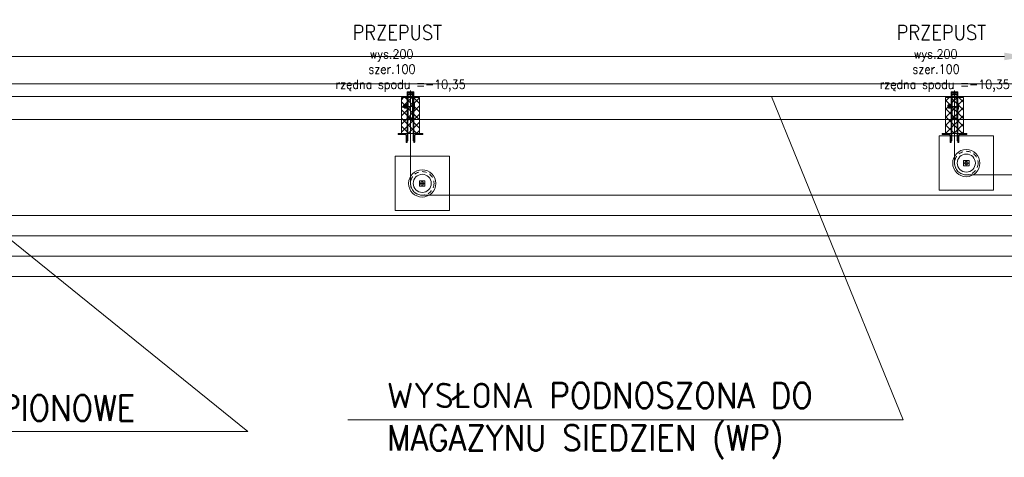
# Model space of a CAD drawing. Extents: x 14625 to 30785, y 7697 to 50667.
# Tile 40 of 42: x 17230 to 17773, y 8878 to 9119. Entities that reach past the tile are written whole.
import ezdxf

# ---------------------------------------------------------------- set-up
doc = ezdxf.new("R2010")
doc.units = 0
for name, pattern in [('ACAD_ISO10W100', [18, 12, -3, 0, -3]), ('CONTINOUS', [0]), ('HIDDEN', [0.375, 0.25, -0.125]), ('Hidden Line 2', [8.75, 5, -3.75])]:
    doc.linetypes.add(name, pattern=pattern)
for name, color, linetype, lineweight in [('a DMS sciana podnoszona', 230, 'Continuous', 13), ('a MECH przepusty', 210, 'CONTINOUS', 20), ('a MECHANIKA', 210, 'CONTINOUS', 18)]:
    doc.layers.add(name, color=color, linetype=linetype, lineweight=lineweight)
doc.layers.add('a MECH UWAGI', color=3, linetype='Continuous', plot=False)
doc.styles.get("Standard").update_dxf_attribs({"font": 'romans.shx', "width": 0.9})
doc.dimstyles.new('BSC_WYMIARY_ISO-25', dxfattribs={"dimtxt": 2.5, "dimasz": 2.5, "dimexe": 1.25, "dimexo": 0, "dimtad": 1, "dimtxsty": 'Standard', "dimcen": 2.5, "dimclrd": 256, "dimclre": 256, "dimclrt": 7, "dimadec": 0, "dimazin": 0, "dimtfac": 1, "dimtmove": 0, "dimatfit": 3, "dimfxl": 0, "dimlwd": -1, "dimlwe": -1, "dimarcsym": 0})

# ---------------------------------------------------------------- blocks, each defined once
blk = doc.blocks.new('*D1477')
at = {"layer": 'a MECHANIKA'}
for p, q in [((-790, -1328), (-790, -1315.24)), ((790, -1328), (790, -1315.24)), ((-777.5, -1321.49), (777.5, -1321.49))]:
    blk.add_line(p, q, dxfattribs=at)
at = {"layer": 'a MECHANIKA', "linetype": 'Continuous'}
for points in [[(-777.5, -1319.4), (-777.5, -1323.57), (-790, -1321.49)], [(777.5, -1319.4), (777.5, -1323.57), (790, -1321.49)]]:
    blk.add_solid(points, dxfattribs=at)
at = {"layer": 'Defpoints', "color": 0, "linetype": 'Continuous'}
for p in [(790, -1321.49), (-790, -1328), (790, -1328)]:
    blk.add_point(p, dxfattribs=at)
at = {"layer": 'a MECHANIKA', "color": 7, "linetype": 'Continuous', "insert": (0, -1308.84), "char_height": 12.5, "attachment_point": 5}
blk.add_mtext('platforma 1580 (ZAPADNIA 3)', dxfattribs=at)
blk = doc.blocks.new('*D1479')
at = {"layer": 'a MECHANIKA'}
for p, q in [((-803.15, -1313), (-803.15, -1362.4)), ((803.15, -1313), (803.15, -1362.4)), ((790.65, -1356.15), (-790.65, -1356.15))]:
    blk.add_line(p, q, dxfattribs=at)
at = {"layer": 'a MECHANIKA', "linetype": 'Continuous'}
for points in [[(-790.65, -1354.07), (-790.65, -1358.24), (-803.15, -1356.15)], [(790.65, -1354.07), (790.65, -1358.24), (803.15, -1356.15)]]:
    blk.add_solid(points, dxfattribs=at)
at = {"layer": 'Defpoints', "color": 0, "linetype": 'Continuous'}
for p in [(-803.15, -1313), (803.15, -1313), (-803.15, -1356.15)]:
    blk.add_point(p, dxfattribs=at)
at = {"layer": 'a MECHANIKA', "color": 7, "linetype": 'Continuous', "insert": (0, -1344.69), "char_height": 12.5, "attachment_point": 5}
blk.add_mtext('prowadnice 1606', dxfattribs=at)
blk = doc.blocks.new('przepust wys200 szer100')
at = {"layer": 'a MECH przepusty', "linetype": 'Continuous'}
h = blk.add_hatch(dxfattribs=at)
h.set_pattern_fill('ANSI37', color=256, angle=90)
h.set_pattern_definition([(135, (49369.275, -15980.5515), (-2.24506403, -2.24506403), []), (225, (49369.275, -15980.5515), (2.24506403, -2.24506403), [])])
h.paths.add_polyline_path([(5, 0), (5, 19.9), (-5, 19.9), (-5, 0)])
blk.add_lwpolyline([(5, 0), (5, 19.9), (-5, 19.9), (-5, 0)], close=True, dxfattribs=at)
at = {"layer": 'a MECH przepusty', "linetype": 'Continuous', "insert": (-44.97, 59.69), "char_height": 5, "attachment_point": 1}
blk.add_mtext_dynamic_manual_height_columns('{\\H1.6x;\\W2.3729; \\W0.9;PRZEPUST\\P\\H0.625x;\\W6.5609; }wys.200\\P{\\W6.3466; }szer.100\\P{\\W1.07517; }rzędna spodu =-10,35', width=91.1089, gutter_width=1, heights=[0], dxfattribs=at)
blk = doc.blocks.new('przepusty poziom -3')
at = {"layer": 'a MECH przepusty', "linetype": 'Continuous'}
for p in [(1415, 235), (1715, 235)]:
    blk.add_blockref('przepust wys200 szer100', p, dxfattribs=at)
blk = doc.blocks.new('kolo napedu sciany podnoszonej PION na RZUT')
for p, q in [((7.5, 1.2), (22.5, 1.2)), ((14.4, 3.6), (14.55, 3.75)), ((14.4, 3.6), (15.6, 3.6)), ((14.4, 3.6), (14.4, 3.25)), ((14.52, 3.72), (14.52, 3.25)), ((14.55, 3.75), (15.45, 3.75)), ((15.6, 3.6), (15.45, 3.75)), ((15.48, 3.72), (15.48, 3.25)), ((15.6, 3.6), (15.6, 3.25)), ((7.5, -1.2), (22.5, -1.2))]:
    blk.add_line(p, q)
at = {"linetype": 'ACAD_ISO10W100', "lineweight": 9, "ltscale": 0.5}
blk.add_line((7.5, 0), (22.5, 0), dxfattribs=at)
for points in [[(-0.5, 3.05), (-0.5, 6.5, -0.414214), (-0.15, 6.85), (0, 6.85), (0, 1.85), (-5, 1.85), (-5, 2, -0.414214), (-4.65, 2.35), (-1.2, 2.35, 0.414214)], [(-0.5, -3.05), (-0.5, -6.5, 0.414214), (-0.15, -6.85), (0, -6.85), (0, -1.85), (-5, -1.85), (-5, -2, 0.414214), (-4.65, -2.35), (-1.2, -2.35, -0.414214)]]:
    blk.add_lwpolyline(points, format="xyb", close=True)
for points in [[(23, 1.85), (23, 1.45), (-4, 1.45), (-4, 1.85)], [(13.8, 2.05), (13.8, 1.85), (16.2, 1.85), (16.2, 2.05)], [(22.6, 1.45), (23, 1.45), (23, -1.45), (22.6, -1.45)], [(23, -1.85), (23, -1.45), (-4, -1.45), (-4, -1.85)], [(13.5, -2.25), (13.5, -1.85), (16.5, -1.85), (16.5, -2.25)]]:
    blk.add_lwpolyline(points, close=True)
at = {"linetype": 'HIDDEN', "ltscale": 0.5}
for points in [[(0, 5), (20, 5)], [(0, -5), (20, -5)]]:
    blk.add_lwpolyline(points, dxfattribs=at)
for points in [[(0, 1.85), (0, -1.85)], [(7.5, 0.79), (7.5, 1.2)], [(14, 1.2), (14, 1.45), (13.7, 1.45), (13.7, 1.2)], [(13.96, 3.13), (14.17, 3.25)], [(13.96, 2.17), (14.17, 2.05)], [(16.04, 3.13), (15.83, 3.25)], [(16.04, 2.17), (15.83, 2.05)], [(16, 1.2), (16, 1.45), (16.3, 1.45), (16.3, 1.2)], [(22.5, 0.79), (22.5, 1.2)], [(7.5, -1.2), (7.5, -0.79)], [(14, -1.2), (14, -1.45), (13.7, -1.45), (13.7, -1.2)], [(16, -1.2), (16, -1.45), (16.3, -1.45), (16.3, -1.2)], [(22.5, -1.2), (22.5, -0.79)]]:
    blk.add_lwpolyline(points)
for points in [[(7.5, -0.79), (8.63, -0.32, 0.668179), (8.63, 0.32), (7.5, 0.79)], [(22.5, -0.79), (21.37, -0.32, -0.668179), (21.37, 0.32), (22.5, 0.79)]]:
    blk.add_lwpolyline(points, format="xyb")
at = {"linetype": 'ACAD_ISO10W100', "lineweight": 9, "ltscale": 0.5}
for points in [[(8.5, 1.4), (8.5, -1.4)], [(15, 3.75), (15, -2.25)], [(21.5, 1.4), (21.5, -1.4)]]:
    blk.add_lwpolyline(points, dxfattribs=at)
at = {"extrusion": (1, 6.12323e-17, 0)}
for elevation in [13.96, 14.48, 15.52, 16.04]:
    blk.add_lwpolyline([(3.13, 0), (2.17, 0)], dxfattribs=dict(at, elevation=elevation))
at = {"extrusion": (6.12323e-17, -1, 0)}
for elevation in [-3.25, -2.05]:
    blk.add_lwpolyline([(15.83, 0), (14.17, 0)], dxfattribs=dict(at, elevation=elevation))
for centre, radius, start, end in [((14.22, 2.75), 0.46, 55.5615, 115.5615), ((14.22, 2.55), 0.46, 244.4385, 304.4385), ((15, 1.49), 1.72, 72.383, 107.617), ((15, 3.81), 1.72, 252.383, 287.617), ((15.78, 2.75), 0.46, 64.4385, 124.4385), ((15.78, 2.55), 0.46, 235.5615, 295.5615)]:
    blk.add_arc(centre, radius, start, end)
blk = doc.blocks.new('kolo napedu sciany podnoszonej POZIOME na RZUT')
for points in [[(-15, -15), (15, -15), (15, 15), (-15, 15)], [(-1.5, 1.5), (-1.5, -1.5), (1.5, -1.5), (1.5, 1.5)]]:
    blk.add_lwpolyline(points, close=True)
at = {"linetype": 'ACAD_ISO10W100', "lineweight": 9, "ltscale": 0.5}
for points in [[(1.25, 0), (-1.25, 0)], [(0, -1.25), (0, 1.25)]]:
    blk.add_lwpolyline(points, dxfattribs=at)
for radius in [7.5, 5, 1]:
    blk.add_circle((0, 0), radius)
at = {"linetype": 'Hidden Line 2', "lineweight": 5, "ltscale": 0.5}
blk.add_circle((0, 0), 6.5, dxfattribs=at)
blk = doc.blocks.new('MECH sciana podnoszona - poziom -3 RZUT')
at = {"layer": 'a DMS sciana podnoszona', "linetype": 'Continuous'}
blk.add_lwpolyline([(154.02, 255.51), (1775.98, 255.51), (1775.98, 262.51), (154.02, 262.51)], close=True, dxfattribs=at)
for points in [[(1948.5, 156.25), (221.5, 156.25, -0.414214), (215, 162.75), (215, 258.78)], [(1948.5, 167.45), (521.5, 167.45, -0.414214), (515, 173.95), (515, 258.78)], [(1948.5, 178.65), (821.5, 178.65, -0.414214), (815, 185.15), (815, 258.78)], [(1948.5, 189.85), (1121.5, 189.85, -0.414214), (1115, 196.35), (1115, 258.78)], [(1415, 258.78), (1415, 207.55, 0.414214), (1421.5, 201.05), (1948.5, 201.05)], [(1715, 258.78), (1715, 218.75, 0.414214), (1721.5, 212.25), (1948.5, 212.25)]]:
    blk.add_lwpolyline(points, format="xyb", dxfattribs=at)
for points in [[(1614.11, 255.51), (1686.73, 77.31), (1380.57, 77.31)], [(1121.85, 235), (1325.39, 70.78), (1111.78, 70.78)]]:
    blk.add_lwpolyline(points, dxfattribs=at)
at = {"layer": 'a DMS sciana podnoszona', "rotation": 90}
for p in [(1415, 235), (1715, 235)]:
    blk.add_blockref('kolo napedu sciany podnoszonej PION na RZUT', p, dxfattribs=at)
at = {"layer": 'a DMS sciana podnoszona', "linetype": 'Continuous'}
for p in [(1721.5, 218.75), (1421.5, 207.55)]:
    blk.add_blockref('kolo napedu sciany podnoszonej POZIOME na RZUT', p, dxfattribs=at)
at = {"layer": 'a DMS sciana podnoszona', "linetype": 'Continuous', "char_height": 14, "attachment_point": 1}
for s, insert in [('WYSŁONA PODNOSZONA DO MAGAZYNU SIEDZIEN (WP)', (1402.03, 97.69)), ('KOŁO 1r PIONOWE', (1110.51, 90.78))]:
    blk.add_mtext_dynamic_manual_height_columns(s, width=342.1789, gutter_width=1, heights=[0], dxfattribs=dict(at, insert=insert))
blk = doc.blocks.new('napędy-podszybie-platforma')
at = {"layer": 'a MECHANIKA', "linetype": 'Continuous'}
for base, p1, p2, text, picture, middle in [((790, -1321.486), (-790, -1328), (790, -1328.005), 'platforma <> (ZAPADNIA 3)', '*D1477', (0, -1308.838)), ((-803.15, -1356.153), (803.15, -1313.004), (-803.15, -1313.004), 'prowadnice <>', '*D1479', (0, -1344.695))]:
    dim = blk.add_linear_dim(base=base, p1=p1, p2=p2, text=text, dimstyle='BSC_WYMIARY_ISO-25', override={"dimscale": 5, "dimdec": 0, "dimtmove": 1}, dxfattribs=at)
    dim.commit()
    dim.dimension.update_dxf_attribs({"geometry": picture, "text_midpoint": middle})

msp = doc.modelspace()

# ---------------------------------------------------------------- block references
at = {"layer": 'a MECH UWAGI', "linetype": 'Continuous'}
msp.add_blockref('napędy-podszybie-platforma', (16995.55, 10420.25), dxfattribs=at)

# ---------------------------------------------------------------- next in the draw order: block references
at = {"layer": 'a DMS sciana podnoszona', "linetype": 'Continuous'}
msp.add_blockref('MECH sciana podnoszona - poziom -3 RZUT', (16030.55, 8821.25), dxfattribs=at)
at = {"layer": 'a MECH przepusty', "linetype": 'Continuous'}
msp.add_blockref('przepusty poziom -3', (16030.55, 8821.25), dxfattribs=at)

doc.saveas('drawing.dxf')
